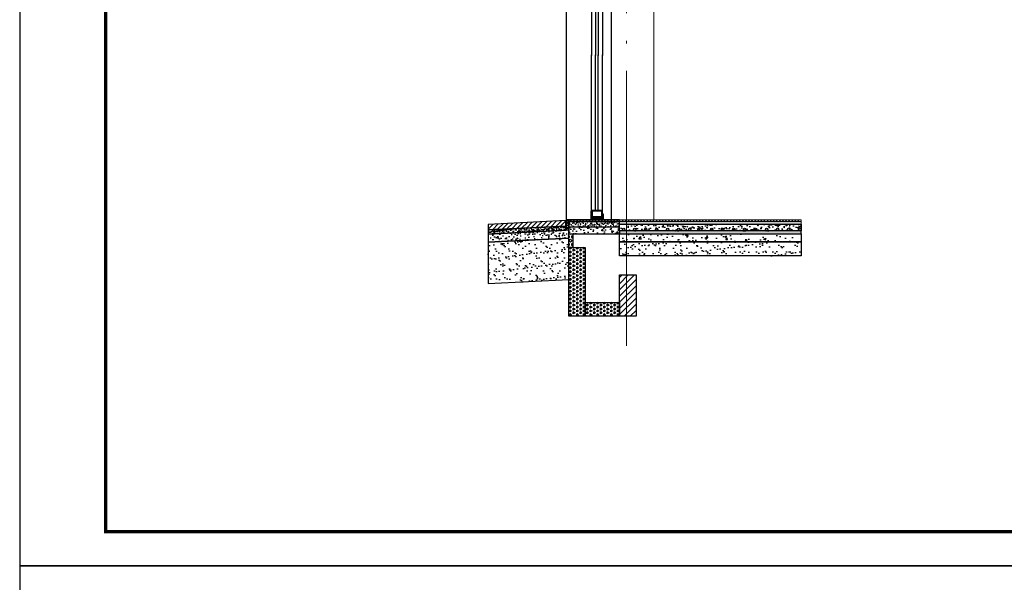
# Model space of a CAD drawing. Extents: x 447288 to 563800, y -194684 to 241749.
# Tile 47 of 91: x 462373 to 469539, y -135402 to -131310. Entities that reach past the tile are written whole.
import ezdxf

# ---------------------------------------------------------------- set-up
doc = ezdxf.new("R2010")
doc.units = 0
doc.header["$LTSCALE"] = 1000
doc.linetypes.add('35$0$DASH', pattern=[0.35, 0.25, -0.1])
doc.linetypes.add('DOTE', pattern=[2.4200000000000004, 2, -0.2, 0.02, -0.2])
doc.layers.get('0').update_dxf_attribs({"lineweight": 20})
for name, color, linetype in [('35$0$A-detl-FINISH', 1, 'Continuous'), ('35$0$A-detl-XH', 8, 'Continuous'), ('35$0$PUB_HATCH', 8, 'Continuous'), ('35$0$保温层', 2, 'Continuous'), ('8$0$PUB_HATCH', 8, 'Continuous'), ('A-ELEV-THIN', 7, 'Continuous'), ('A-ELEV-WIN1', 135, 'Continuous'), ('A-FACE', 7, 'Continuous'), ('A-OVER', 7, 'Continuous'), ('block', 7, 'Continuous'), ('fill', 252, 'Continuous'), ('PUB_HATCH', 8, 'Continuous'), ('PUB_TITLE', 4, 'Continuous'), ('SURFACE', 6, 'Continuous')]:
    doc.layers.add(name, color=color, linetype=linetype)
doc.layers.add('DOTE', color=10, linetype='DOTE', lineweight=9)
doc.layers.add('防水', color=124, linetype='Continuous', lineweight=0)
pattern_1 = [(45, (-706793.9407950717, 457313.5379345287), (-8.980256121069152, 8.980256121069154), []), (135, (-706793.9407950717, 457313.5379345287), (-8.980256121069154, -8.980256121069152), [])]
pattern_2 = [(150, (-430454.2315286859, -170104.7999245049), (-24.74667295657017, -14.28749487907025), [14.2875, -14.2875]), (210, (-430454.2315286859, -170104.7999245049), (-2.9565701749e-06, -28.57499487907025), [14.2875, -14.2875]), (90, (-430466.6048786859, -170111.9436745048), (-24.74667, 14.2875), [14.2875, -14.2875])]

# ---------------------------------------------------------------- blocks, each defined once
blk = doc.blocks.new('A$C5B8A4F07')
at = {"layer": 'A-OVER'}
for p, q in [((3.500000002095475, -3.000000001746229), (3.500000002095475, -17.0000000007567)), ((10.50000000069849, -17.0000000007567), (10.50000000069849, -3.000000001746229)), ((17.50000000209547, -3.000000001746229), (17.50000000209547, -17.0000000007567)), ((24.50000000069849, -17.0000000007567), (24.50000000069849, -3.000000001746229)), ((31.50000000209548, -3.000000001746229), (31.50000000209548, -17.0000000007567)), ((38.50000000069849, -17.0000000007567), (38.50000000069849, -3.000000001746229)), ((45.50000000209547, -3.000000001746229), (45.50000000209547, -17.0000000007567)), ((52.50000000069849, -17.0000000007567), (52.50000000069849, -3.000000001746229)), ((59.50000000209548, -3.000000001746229), (59.50000000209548, -17.0000000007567)), ((66.50000000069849, -17.0000000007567), (66.50000000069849, -3.000000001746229)), ((73.50000000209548, -3.000000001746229), (73.50000000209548, -17.0000000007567))]:
    blk.add_line(p, q, dxfattribs=at)
for centre, major_axis, ratio, start_param, end_param in [((77.00000000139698, -3.000000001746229), (-3.499999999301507, 3.464245e-10), 0.8571428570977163, 3.682692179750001, 6.28318530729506), ((3.0267984e-09, -17.0000000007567), (-3.499999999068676, 5.55234e-11), 0.8571428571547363, 1.570796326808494, 3.1415926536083), ((7.000000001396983, -3.000000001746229), (-3.499999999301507, 3.464245e-10), 0.8571428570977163, 3.141592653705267, 6.28318530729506), ((14, -17.0000000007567), (3.499999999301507, 3.671023e-10), 0.8571428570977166, 3.141592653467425, 4.712388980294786), ((14.0000000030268, -17.0000000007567), (-3.499999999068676, 5.55234e-11), 0.8571428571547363, 1.570796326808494, 3.1415926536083), ((21.00000000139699, -3.000000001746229), (-3.499999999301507, 3.464245e-10), 0.8571428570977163, 3.141592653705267, 6.28318530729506), ((28, -17.0000000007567), (3.499999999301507, 3.671023e-10), 0.8571428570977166, 3.141592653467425, 4.712388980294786), ((28.0000000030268, -17.0000000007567), (-3.499999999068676, 5.55234e-11), 0.8571428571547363, 1.570796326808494, 3.1415926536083), ((35.00000000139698, -3.000000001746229), (-3.499999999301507, 3.464245e-10), 0.8571428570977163, 3.141592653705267, 6.28318530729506), ((42, -17.0000000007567), (3.499999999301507, 3.671023e-10), 0.8571428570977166, 3.141592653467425, 4.712388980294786), ((42.00000000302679, -17.0000000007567), (-3.499999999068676, 5.55234e-11), 0.8571428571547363, 1.570796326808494, 3.1415926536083), ((49.00000000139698, -3.000000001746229), (-3.499999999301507, 3.464245e-10), 0.8571428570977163, 3.141592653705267, 6.28318530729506), ((56, -17.0000000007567), (3.499999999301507, 3.671023e-10), 0.8571428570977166, 3.141592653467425, 4.712388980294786), ((56.0000000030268, -17.0000000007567), (-3.499999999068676, 5.55234e-11), 0.8571428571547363, 1.570796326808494, 3.1415926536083), ((63.00000000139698, -3.000000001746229), (-3.499999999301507, 3.464245e-10), 0.8571428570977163, 3.141592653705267, 6.28318530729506), ((70, -17.0000000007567), (3.499999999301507, 3.671023e-10), 0.8571428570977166, 3.141592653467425, 4.712388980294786), ((70.0000000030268, -17.0000000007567), (-3.499999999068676, 5.55234e-11), 0.8571428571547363, 1.570796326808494, 3.1415926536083)]:
    blk.add_ellipse(centre, major_axis=major_axis, ratio=ratio, start_param=start_param, end_param=end_param, dxfattribs=at)
blk = doc.blocks.new('A$C768061CF')
at = {"layer": '防水'}
h = blk.add_hatch(color=256, dxfattribs=at)
edge = h.paths.add_edge_path()
edge.add_line((5, 1.55705493e-08), (5, 70.00000001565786))
edge.add_arc((-4.692196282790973, 70.38075277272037), 9.699672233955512, 298.93047216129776, 357.75032269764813, ccw=False)
edge.add_line((0, 61.89152810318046), (0, 1.55705493e-08))
edge.add_line((0, 1.55705493e-08), (5, 1.55705493e-08))
h = blk.add_hatch(color=256, dxfattribs=at)
edge = h.paths.add_edge_path()
edge.add_line((85, 1.55705493e-08), (85, 49.44352616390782))
edge.add_arc((94.69219628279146, 49.82427892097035), 9.699672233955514, 182.2496773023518, 241.0695278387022)
edge.add_line((90, 41.33505425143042), (90, 1.55705493e-08))
edge.add_line((90, 1.55705493e-08), (85, 1.55705493e-08))
at = {"layer": 'A-ELEV-WIN1'}
for points in [[(5, 20.00000000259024), (85, 20.00000000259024), (85, 70.00000000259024), (5, 70.00000000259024)], [(5, 20.00000000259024), (85, 20.00000000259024), (85, 70.00000000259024), (5, 70.00000000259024)], [(10, 25.00000000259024), (80, 25.00000000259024), (80, 65.00000000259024), (10, 65.00000000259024)]]:
    blk.add_lwpolyline(points, close=True, dxfattribs=at)
at = {"layer": 'A-OVER'}
for points in [[(5, 1.55705493e-08), (5, 70.00000001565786, -0.262437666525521), (0, 61.89152810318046), (0, 1.55705493e-08)], [(85, 1.55705493e-08), (85, 49.44352616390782, 0.262437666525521), (90, 41.33505425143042), (90, 1.55705493e-08)]]:
    blk.add_lwpolyline(points, format="xyb", close=True, dxfattribs=at)
at = {"layer": 'PUB_HATCH'}
blk.add_line((85, 20.00000001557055), (85, 1.55705493e-08), dxfattribs=at)
at = {"layer": 'A-OVER'}
blk.add_blockref('A$C5B8A4F07', (4.999999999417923, 19.99999999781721), dxfattribs=at)
blk = doc.blocks.new('*U231')
blk.add_lwpolyline([(-45.00000000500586, 0), (45.00000000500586, 0)])
at = {"layer": 'A-ELEV-WIN1'}
for p, q in [((-39.99999999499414, 70.0000000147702), (-40.00000006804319, 1201.500054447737)), ((-9.999999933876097, 70.00000001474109), (-10.00000003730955, 1201.500054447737)), ((10.0000000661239, 70.00000001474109), (9.999999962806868, 1201.500054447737)), ((40.00000000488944, 70.0000000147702), (39.99999993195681, 1201.500054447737))]:
    blk.add_line(p, q, dxfattribs=at)
at = {"layer": 'A-OVER'}
blk.add_blockref('A$C768061CF', (-44.99999999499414, 1.2179953e-08), dxfattribs=at)
blk = doc.blocks.new('sdfadfw')
at = {"layer": 'PUB_HATCH'}
h = blk.add_hatch(dxfattribs=at)
h.set_pattern_fill('ANSI31', color=256, scale=15, style=0)
h.set_pattern_definition([(45, (-650734.770677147, -105143.7893087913), (-16.83798022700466, 16.83798022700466), [])])
h.paths.add_polyline_path([(1194.996879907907, 415.8212990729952), (1194.996879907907, 455.8712678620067), (629.1977963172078, 427.5813136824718), (629.1977963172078, 387.5313448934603)])
h = blk.add_hatch(dxfattribs=at)
h.set_pattern_fill('ANSI37', color=256, scale=8)
h.set_pattern_definition(pattern_1)
h.paths.add_polyline_path([(1194.996879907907, 455.8712678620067), (1214.996879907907, 457.5379345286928), (1214.996879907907, 397.5379345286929), (1194.996879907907, 395.8712678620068)])
h = blk.add_hatch(dxfattribs=at)
h.set_pattern_fill('ANSI37', color=256, scale=8)
h.set_pattern_definition(pattern_1)
h.paths.add_polyline_path([(1194.996879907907, 455.8712678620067), (1214.996879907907, 457.5379345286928), (1214.996879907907, 386.7838224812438), (1194.996879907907, 385.783822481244)])
h = blk.add_hatch(dxfattribs=at)
h.set_pattern_fill('AR-SAND', color=256, scale=10, style=0)
h.set_pattern_definition([(37.5, (-650734.770677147, -105143.7893087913), (-0.8000156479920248, 24.47066186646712), [0, -19.304, 0, -21.59, 0, -20.6375]), (7.499999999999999, (-650734.770677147, -105143.7893087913), (22.47616415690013, 35.84125502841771), [0, -10.414, 0, -17.399, 0, -6.667499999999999]), (327.5, (-650750.3916771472, -105143.7893087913), (39.5496185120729, 0.071859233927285), [0, -6.349999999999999, 0, -22.86, 0, -29.845]), (317.5, (-650750.3916771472, -105143.7893087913), (38.17782262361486, 11.14646616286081), [0, -3.174999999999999, 0, -14.986, 0, -17.145])])
h.paths.add_polyline_path([(1194.996879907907, 385.783822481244), (1194.996879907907, 395.8712678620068), (1194.996879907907, 415.8212990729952), (629.1977963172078, 387.5313448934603), (629.1977963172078, 357.4938683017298)])
h = blk.add_hatch(dxfattribs=at)
h.set_pattern_fill('混凝土', color=256, scale=10, style=0)
h.set_pattern_definition([(50, (-650734.770677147, -105143.7893087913), (71.72601826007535, -6.27521349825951), [7.5, -82.5]), (355, (-650734.770677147, -105143.7893087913), (-13.8751333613, 75.21921337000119), [6, -66]), (100.4514, (-650728.7935091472, -105144.3122427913), (57.85093817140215, 68.94395420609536), [6.374019, -70.1142112]), (46.1842, (-650734.770677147, -105123.7893087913), (106.7241048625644, -16.5519014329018), [11.25, -123.75]), (96.6356, (-650725.8770026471, -105125.1686394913), (93.46627055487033, 97.41178709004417), [9.561028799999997, -105.1713]), (351.1842000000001, (-650734.770677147, -105123.7893087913), (93.46619451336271, 97.41186009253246), [9, -99]), (21, (-650724.7706771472, -105128.7893087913), (59.69070521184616, -40.26188906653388), [7.5, -82.5]), (326, (-650724.7706771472, -105128.7893087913), (24.33153319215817, 72.5150045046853), [6, -66]), (71.4514, (-650719.7964538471, -105132.1444693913), (84.02226285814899, 32.25304967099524), [6.374019, -70.1142112]), (37.5, (-650734.770677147, -105143.7893087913), (1.215985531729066, 33.28938538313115), [0, -65.19999999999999, 0, -67, 0, -66.25]), (7.499999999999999, (-650734.770677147, -105143.7893087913), (26.30695374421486, 39.44117118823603), [0, -38.2, 0, -63.7, 0, -25.25]), (327.5, (-650757.0706771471, -105143.7893087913), (53.3822436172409, -2.255487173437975), [0, -25, 0, -78, 0, -103.5]), (317.5, (-650767.0706771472, -105143.7893087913), (58.31861693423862, 10.01049823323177), [0, -32.5, 0, -51.79999999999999, 0, -73.5])])
h.paths.add_polyline_path([(1214.996879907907, 326.7088692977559), (1214.996879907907, 386.7838224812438), (629.1977963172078, 357.4938683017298), (629.1977963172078, 297.4189151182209)])
h = blk.add_hatch(dxfattribs=at)
h.set_pattern_fill('AR-SAND', color=256, scale=30)
h.set_pattern_definition([(37.5, (-650734.770677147, -105143.7893087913), (-2.400046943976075, 73.41198559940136), [0, -57.91199999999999, 0, -64.77000000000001, 0, -61.91250000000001]), (7.499999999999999, (-650734.770677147, -105143.7893087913), (67.42849247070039, 107.5237650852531), [0, -31.242, 0, -52.197, 0, -20.0025]), (327.5, (-650781.6336771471, -105143.7893087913), (118.6488555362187, 0.215577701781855), [0, -19.05, 0, -68.58, 0, -89.53500000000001]), (317.5, (-650781.6336771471, -105143.7893087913), (114.5334678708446, 33.43939848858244), [0, -9.525, 0, -44.958, 0, -51.43499999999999])])
h.paths.add_polyline_path([(1214.996879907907, 326.7088692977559), (629.1977963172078, 297.4189151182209), (629.1977963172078, -2.955850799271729), (1214.996879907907, 26.33410338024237)])
at = {"layer": 'A-FACE', "color": 2}
blk.add_lwpolyline([(1194.996879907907, 415.8212990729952), (1194.996879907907, 455.8712678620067), (629.1977963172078, 427.5813136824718), (629.1977963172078, 387.5313448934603)], close=True, dxfattribs=at)
at = {"layer": 'A-OVER'}
for points in [[(1194.996879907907, 455.8712678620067), (1214.996879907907, 457.5379345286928), (1214.996879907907, 397.5379345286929), (1194.996879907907, 395.8712678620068)], [(1194.996879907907, 455.8712678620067), (1214.996879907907, 457.5379345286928), (1214.996879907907, 386.7838224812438), (1194.996879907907, 385.783822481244)], [(1194.996879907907, 385.783822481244), (1194.996879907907, 395.8712678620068), (1194.996879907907, 395.8712678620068), (1194.996879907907, 415.8212990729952), (629.1977963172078, 387.5313448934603), (629.1977963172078, 357.4938683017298)], [(1214.996879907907, 326.7088692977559), (1214.996879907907, 386.7838224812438), (629.1977963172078, 357.4938683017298), (629.1977963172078, 297.4189151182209)], [(1214.996879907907, 326.7088692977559), (629.1977963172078, 297.4189151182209), (629.1977963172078, -2.955850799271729), (1214.996879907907, 26.33410338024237)]]:
    blk.add_lwpolyline(points, close=True, dxfattribs=at)
blk = doc.blocks.new('*U230')
blk.add_lwpolyline([(-45.00000000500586, 0), (45.00000000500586, 0)])
at = {"layer": 'A-ELEV-WIN1'}
for p, q in [((-39.99999999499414, 70.0000000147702), (-40.00000008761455, 1504.65255990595)), ((-9.999999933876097, 70.00000001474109), (-10.0000000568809, 1504.65255990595)), ((10.0000000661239, 70.00000001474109), (9.999999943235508, 1504.65255990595)), ((40.00000000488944, 70.0000000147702), (39.99999991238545, 1504.65255990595))]:
    blk.add_line(p, q, dxfattribs=at)
at = {"layer": 'A-OVER'}
blk.add_blockref('A$C768061CF', (-44.99999999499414, 1.2179953e-08), dxfattribs=at)
blk = doc.blocks.new('*U168')
at = {"layer": '35$0$A-detl-XH', "linetype": 'Continuous'}
h = blk.add_hatch(dxfattribs=at)
h.set_pattern_fill('混凝土', color=256, scale=10, style=0)
h.set_pattern_definition([(50, (-50413.92976868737, -34543.10917597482), (71.72601826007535, -6.27521349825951), [7.5, -82.5]), (355, (-50413.92976868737, -34543.10917597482), (-13.8751333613, 75.21921337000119), [6, -66]), (100.4514, (-50407.95260068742, -34543.63210997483), (57.85093817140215, 68.94395420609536), [6.374019, -70.1142112]), (46.18420000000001, (-50413.92976868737, -34523.10917597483), (106.7241048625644, -16.5519014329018), [11.24999999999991, -123.7499999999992]), (96.6356, (-50405.03609418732, -34524.48850667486), (93.46627055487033, 97.41178709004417), [9.561028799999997, -105.1713]), (351.1842000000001, (-50413.92976868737, -34523.10917597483), (93.46619451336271, 97.41186009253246), [9, -99]), (21, (-50403.92976868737, -34528.10917597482), (59.69070521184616, -40.26188906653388), [7.5, -82.5]), (326, (-50403.92976868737, -34528.10917597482), (24.33153319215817, 72.5150045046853), [6, -66]), (71.4514, (-50398.95554538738, -34531.46433657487), (84.02226285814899, 32.25304967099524), [6.374019, -70.1142112]), (37.5, (-50413.92976868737, -34543.10917597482), (1.215985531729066, 33.28938538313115), [0, -65.19999999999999, 0, -67, 0, -66.25]), (7.499999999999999, (-50413.92976868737, -34543.10917597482), (26.30695374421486, 39.44117118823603), [0, -38.2, 0, -63.7, 0, -25.25]), (327.5, (-50436.22976868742, -34543.10917597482), (53.3822436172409, -2.255487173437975), [0, -25, 0, -78, 0, -103.5]), (317.5, (-50446.22976868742, -34543.10917597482), (58.31861693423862, 10.01049823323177), [0, -32.5, 0, -51.79999999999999, 0, -73.5])])
h.paths.add_polyline_path([(-487.7886558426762, 99.9924670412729), (833.6118146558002, 99.99234911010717), (833.6118146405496, 49.99988189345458), (-487.7886558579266, 49.99999982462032)])
at = {"layer": '35$0$PUB_HATCH'}
h = blk.add_hatch(dxfattribs=at)
h.set_pattern_fill('ANSI31', color=256, scale=10, style=0)
h.set_pattern_definition([(45, (11.64276543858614, 0.0049129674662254), (-11.22532015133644, 11.22532015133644), [])])
h.paths.add_polyline_path([(-487.7886558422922, 129.9923491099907), (833.6118146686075, 129.9923491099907), (833.6118146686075, 119.9923491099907), (-487.7886558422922, 119.9923491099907)])
at = {"layer": '8$0$PUB_HATCH'}
h = blk.add_hatch(dxfattribs=at)
h.set_pattern_fill('HONEY', color=252, scale=5)
h.set_pattern_definition([(0, (833.6118146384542, 0), (11.90625, 6.874074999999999), [7.9375, -15.875]), (120, (833.6118146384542, 0), (-11.90624857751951, 6.874077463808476), [7.937499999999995, -15.87499999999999]), (60, (833.6118146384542, 0), (1.4224804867e-06, 13.74815246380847), [-15.875, 7.9375])])
h.paths.add_polyline_path([(833.6118146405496, 49.99988206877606), (-487.7886558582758, 50), (-487.7886558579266, 30), (833.6118146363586, 29.99988206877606)])
at = {"layer": 'PUB_HATCH', "linetype": 'Continuous'}
h = blk.add_hatch(dxfattribs=at)
h.set_pattern_fill('AR-SAND', color=256, scale=10, style=0)
h.set_pattern_definition([(37.5, (-50413.92976867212, -34533.11670893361), (-0.8000156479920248, 24.47066186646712), [0, -19.304, 0, -21.59, 0, -20.6375]), (7.499999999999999, (-50413.92976867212, -34533.11670893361), (22.47616415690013, 35.84125502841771), [0, -10.414, 0, -17.399, 0, -6.667499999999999]), (327.5, (-50429.55076867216, -34533.11670893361), (39.5496185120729, 0.071859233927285), [0, -6.349999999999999, 0, -22.86, 0, -29.845]), (317.5, (-50429.55076867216, -34533.11670893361), (38.17782262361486, 11.14646616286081), [0, -3.174999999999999, 0, -14.986, 0, -17.145])])
h.paths.add_polyline_path([(833.6118145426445, 99.99234910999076), (833.6118146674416, 119.9923491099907), (-487.7886558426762, 119.9924670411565), (-487.7886557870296, 99.9924670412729)])
blk.add_lwpolyline([(-487.7886558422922, 129.9923491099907), (833.6118146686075, 129.9923491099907), (833.6118146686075, 119.9923491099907), (-487.7886558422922, 119.9923491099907)], close=True)
at = {"linetype": 'Continuous'}
blk.add_lwpolyline([(833.6118145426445, 99.99234910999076), (833.6118146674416, 119.9923491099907), (-487.7886558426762, 119.9924670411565), (-487.7886557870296, 99.9924670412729)], close=True, dxfattribs=at)
at = {"layer": '35$0$A-detl-FINISH', "linetype": 'Continuous'}
blk.add_line((-462.7886555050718, 99.9924670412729), (833.6118146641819, 99.99234910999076), dxfattribs=at)
for centre in [(-457.3738583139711, 62.0011796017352), (-377.3738583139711, 62.0011796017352), (-297.3738583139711, 62.0011796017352), (-217.3738583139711, 62.0011796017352), (-137.3738583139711, 62.0011796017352), (-57.37385831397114, 62.0011796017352), (22.62614168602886, 62.0011796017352), (102.6261416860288, 62.0011796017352), (182.6261416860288, 62.0011796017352), (262.6261416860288, 62.0011796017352), (342.6261416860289, 62.0011796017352), (422.6261416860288, 62.0011796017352), (502.6261416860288, 62.0011796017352), (582.6261416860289, 62.0011796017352), (662.6261416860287, 62.0011796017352), (742.6261416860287, 62.0011796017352)]:
    blk.add_circle(centre, 8, dxfattribs=at)
at = {"layer": '35$0$保温层'}
blk.add_lwpolyline([(833.6118146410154, 51.99988206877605), (833.6118145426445, 99.99234910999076)], dxfattribs=at)
at = {"layer": 'A-ELEV-THIN'}
blk.add_lwpolyline([(-487.7886558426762, 99.9924670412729), (833.6118146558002, 99.99234911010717), (833.6118146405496, 49.99988189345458), (-487.7886558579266, 49.99999982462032)], close=True, dxfattribs=at)
at = {"layer": 'SURFACE', "color": 2}
blk.add_lwpolyline([(833.6118146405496, 49.99988206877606), (-487.7886558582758, 50), (-487.7886558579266, 30), (833.6118146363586, 29.99988206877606)], close=True, dxfattribs=at)
at = {"layer": '防水', "linetype": '35$0$DASH', "ltscale": 0.15, "const_width": 0.8}
blk.add_lwpolyline([(-487.7886558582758, 49.99999999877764), (833.6118146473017, 49.99988189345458)], dxfattribs=at)
blk = doc.blocks.new('*U167')
at = {"layer": 'PUB_HATCH'}
h = blk.add_hatch(dxfattribs=at)
h.set_pattern_fill('HEX', color=256, scale=10, angle=-90.00000000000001, style=0)
h.set_pattern_definition([(270, (94282.5402454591, 753541.273488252), (16.49778, -3e-15), [9.525, -19.05]), (29.99999999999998, (94282.5402454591, 753541.273488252), (-8.248889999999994, 14.28749658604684), [9.524999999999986, -19.04999999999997]), (330, (94282.5402454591, 753531.7484882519), (8.248890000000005, 14.28749658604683), [9.524999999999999, -19.05])])
h.paths.add_polyline_path([(0, 0), (-2.91038e-11, 100.0000000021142), (30.00000275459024, 100.0000000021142), (30.00000275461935, 0)])
at = {"layer": 'SURFACE'}
blk.add_lwpolyline([(0, 0), (-2.91038e-11, 100.0000000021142), (30.00000275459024, 100.0000000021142), (30.00000275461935, 0)], close=True, dxfattribs=at)

msp = doc.modelspace()

# ---------------------------------------------------------------- hatches: boundary and pattern name
at = {"layer": '35$0$PUB_HATCH'}
h = msp.add_hatch(dxfattribs=at)
h.set_pattern_fill('ANSI31', color=256, scale=10, style=0)
h.set_pattern_definition([(45, (466868.4638206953, -132896.5041599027), (-11.22532015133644, 11.22532015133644), [])])
h.paths.add_polyline_path([(466369.0323994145, -132766.5167237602), (466739.0388545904, -132766.5167233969), (466739.0388545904, -132776.5167233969), (466369.0323994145, -132776.5167237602)])
at = {"layer": 'fill'}
h = msp.add_hatch(dxfattribs=at)
h.set_pattern_fill('TRIANG', color=256, scale=10, angle=90, style=0)
h.set_pattern_definition(pattern_2)
h.paths.add_polyline_path([(466369.0355074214, -132966.5167214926), (466489.0355074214, -132966.5167214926), (466489.0355074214, -133466.5166690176), (466369.0355074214, -133466.5166690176)])
h = msp.add_hatch(dxfattribs=at)
h.set_pattern_fill('TRIANG', color=256, scale=10, angle=90, style=0)
h.set_pattern_definition(pattern_2)
h.paths.add_polyline_path([(466489.0355075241, -133366.5166690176), (466739.0386176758, -133366.5166690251), (466739.0386176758, -133466.5166690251), (466489.0355075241, -133466.5166690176)])
at = {"layer": 'PUB_HATCH', "linetype": 'Continuous'}
h = msp.add_hatch(dxfattribs=at)
h.set_pattern_fill('AR-SAND', color=256, scale=10, style=0)
h.set_pattern_definition([(37.5, (-34343.15624304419, 25051.16307505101), (-0.8000156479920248, 24.47066186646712), [0, -19.304, 0, -21.59, 0, -20.6375]), (7.499999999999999, (-34343.15624304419, 25051.16307505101), (22.47616415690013, 35.84125502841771), [0, -10.414, 0, -17.399, 0, -6.667499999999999]), (327.5, (-34358.77724304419, 25051.16307505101), (39.5496185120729, 0.071859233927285), [0, -6.349999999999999, 0, -22.86, 0, -29.845]), (317.5, (-34358.77724304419, 25051.16307505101), (38.17782262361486, 11.14646616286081), [0, -3.174999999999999, 0, -14.986, 0, -17.145])])
h.paths.add_polyline_path([(466369.0323994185, -132776.5167236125), (466739.0388545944, -132776.5167232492), (466739.0357727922, -132816.516723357), (466369.0293176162, -132816.5167237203)])
at = {"layer": 'PUB_HATCH'}
h = msp.add_hatch(dxfattribs=at)
h.set_pattern_fill('混凝土', color=256, scale=9.999999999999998)
h.set_pattern_definition([(50, (-176451.1383463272, -81361.5982675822), (71.72601826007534, -6.27521349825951), [7.499999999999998, -82.49999999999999]), (355, (-176451.1383463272, -81361.5982675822), (-13.8751333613, 75.21921337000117), [5.999999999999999, -65.99999999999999]), (100.4514, (-176445.1611783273, -81362.12120158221), (57.85093817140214, 68.94395420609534), [6.374018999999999, -70.11421119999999]), (46.1842, (-176451.1383463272, -81341.59826758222), (106.7241048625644, -16.5519014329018), [11.25, -123.75]), (96.6356, (-176442.2446718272, -81342.97759828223), (93.4662705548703, 97.41178709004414), [9.561028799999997, -105.1712999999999]), (351.1842000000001, (-176451.1383463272, -81341.59826758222), (93.46619451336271, 97.41186009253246), [8.999999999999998, -98.99999999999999]), (21, (-176441.1383463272, -81346.5982675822), (59.69070521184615, -40.26188906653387), [7.499999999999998, -82.49999999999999]), (326, (-176441.1383463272, -81346.5982675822), (24.33153319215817, 72.5150045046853), [5.999999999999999, -65.99999999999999]), (71.4514, (-176436.1641230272, -81349.95342818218), (84.02226285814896, 32.25304967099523), [6.374018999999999, -70.11421119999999]), (37.5, (-176451.1383463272, -81361.5982675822), (1.215985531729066, 33.28938538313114), [0, -65.19999999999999, 0, -66.99999999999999, 0, -66.24999999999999]), (7.499999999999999, (-176451.1383463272, -81361.5982675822), (26.30695374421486, 39.44117118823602), [0, -38.19999999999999, 0, -63.69999999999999, 0, -25.24999999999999]), (327.5, (-176473.4383463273, -81361.5982675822), (53.38224361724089, -2.255487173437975), [0, -25, 0, -77.99999999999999, 0, -103.4999999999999]), (317.5, (-176483.4383463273, -81361.5982675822), (58.31861693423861, 10.01049823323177), [0, -32.5, 0, -51.79999999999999, 0, -73.49999999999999])])
h.paths.add_polyline_path([(466369.0323993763, -132866.5166693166), (466739.0388545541, -132866.5166690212), (466739.0388545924, -132816.5167234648), (466369.0323994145, -132816.5167237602)])
h = msp.add_hatch(dxfattribs=at)
h.set_pattern_fill('混凝土', color=256, scale=20)
h.set_pattern_definition([(50, (-237509.964490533, 324109.4832763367), (143.4520365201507, -12.55042699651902), [15, -165]), (355, (-237509.964490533, 324109.4832763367), (-27.7502667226, 150.4384267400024), [12, -132]), (100.4514, (-237498.0101545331, 324108.4374083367), (115.7018763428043, 137.8879084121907), [12.748038, -140.2284224]), (46.18420000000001, (-237509.964490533, 324149.4832763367), (213.4482097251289, -33.10380286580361), [22.4999999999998, -247.4999999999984]), (96.6356, (-237492.1771415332, 324146.7246149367), (186.9325411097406, 194.8235741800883), [19.1220576, -210.3426]), (351.1842000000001, (-237509.964490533, 324149.4832763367), (186.9323890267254, 194.8237201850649), [18, -198]), (21, (-237489.964490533, 324139.4832763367), (119.3814104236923, -80.52377813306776), [15, -165]), (326, (-237489.964490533, 324139.4832763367), (48.66306638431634, 145.0300090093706), [12, -132]), (71.4514, (-237480.016043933, 324132.7729551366), (168.0445257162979, 64.50609934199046), [12.748038, -140.2284224]), (37.5, (-237509.964490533, 324109.4832763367), (2.431971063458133, 66.5787707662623), [0, -130.4, 0, -134, 0, -132.5]), (7.499999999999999, (-237509.964490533, 324109.4832763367), (52.61390748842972, 78.88234237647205), [0, -76.39999999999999, 0, -127.4, 0, -50.5]), (327.5, (-237554.5644905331, 324109.4832763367), (106.7644872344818, -4.510974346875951), [0, -50, 0, -156, 0, -207]), (317.5, (-237574.5644905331, 324109.4832763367), (116.6372338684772, 20.02099646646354), [0, -65, 0, -103.6, 0, -147])])
h.paths.add_polyline_path([(466739.0386177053, -132866.5167181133), (468060.4393252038, -132866.5167223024), (468060.4393250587, -132926.5167223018), (466739.0386175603, -132926.5167181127)])
h = msp.add_hatch(dxfattribs=at)
h.set_pattern_fill('AR-SAND', color=256, scale=30)
h.set_pattern_definition([(37.5, (-2979428.963739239, -2145781.588700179), (-2.400046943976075, 73.41198559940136), [0, -57.91199999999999, 0, -64.77000000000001, 0, -61.91250000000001]), (7.499999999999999, (-2979428.963739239, -2145781.588700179), (67.42849247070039, 107.5237650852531), [0, -31.242, 0, -52.197, 0, -20.0025]), (327.5, (-2979475.826739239, -2145781.588700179), (118.6488555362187, 0.215577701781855), [0, -19.05, 0, -68.58, 0, -89.53500000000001]), (317.5, (-2979475.826739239, -2145781.588700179), (114.5334678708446, 33.43939848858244), [0, -9.525, 0, -44.958, 0, -51.43499999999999])])
h.paths.add_polyline_path([(466739.0386175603, -132926.5167181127), (468060.4393250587, -132926.5167223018), (468060.4393250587, -133026.5167201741), (466739.0386175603, -133026.516715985)])
h = msp.add_hatch(dxfattribs=at)
h.set_pattern_fill('ANSI31', color=256, scale=19.99999999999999)
h.set_pattern_definition([(44.99999999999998, (-63936.09716749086, -202095.5545116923), (-22.45064030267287, 22.45064030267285), [])])
h.paths.add_polyline_path([(466739.0386176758, -133466.5166690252), (466859.0386176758, -133466.5166690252), (466859.0386176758, -133166.5166690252), (466739.0386176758, -133166.5166690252)])

# ---------------------------------------------------------------- linework, layer by layer
at = {"color": 0}
msp.add_line((466989.0262300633, -132766.5167734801), (466989.026248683, -129306.5167923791), dxfattribs=at)
at = {"layer": 'A-ELEV-THIN'}
msp.add_lwpolyline([(466354.0846015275, -132766.5167756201), (466354.0293525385, -130411.516779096)], dxfattribs=at)
for points, elevation in [([(466739.0386175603, -132926.5167181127), (468060.4393250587, -132926.5167223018), (468060.4393250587, -133026.5167201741), (466739.0386175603, -133026.516715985)], -1000), ([(466859.0386176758, -133466.5166690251), (466739.0386176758, -133466.5166690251), (466739.0386176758, -133166.5166690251), (466859.0386176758, -133166.5166690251)], -500), ([(466489.0355075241, -133366.5166690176), (466739.0386176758, -133366.5166690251), (466739.0386176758, -133466.5166690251), (466489.0355075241, -133466.5166690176)], -500)]:
    msp.add_lwpolyline(points, close=True, dxfattribs=dict(at, elevation=elevation))
at = {"layer": 'A-OVER', "elevation": -1000}
msp.add_lwpolyline([(466679.0293565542, -130084.9489991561), (466679.0293557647, -132766.5168267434)], dxfattribs=at)
at = {"layer": 'A-OVER'}
for points in [[(466369.0262357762, -132766.5167236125), (466739.0388545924, -132766.5167234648)], [(466369.0262357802, -132776.5167236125), (466739.0388545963, -132776.5167234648)], [(466369.0262357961, -132816.5167236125), (466739.0388546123, -132816.5167234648)]]:
    msp.add_lwpolyline(points, dxfattribs=at)
at = {"layer": 'block', "ltscale": 0.3, "elevation": -1000}
msp.add_lwpolyline([(466369.0323993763, -132866.5166693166), (466739.0388545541, -132866.5166690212), (466739.0388545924, -132766.5167234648), (466369.0323994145, -132766.5167237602)], close=True, dxfattribs=at)
at = {"layer": 'DOTE'}
msp.add_line((466789.0262457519, -133682.5899902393), (466789.0262457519, -127366.5167569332), dxfattribs=at)
at = {"layer": 'PUB_TITLE'}
for points in [[(462373.1543495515, -135283.7049119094), (483398.1543495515, -135283.7049119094), (483398.1543495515, -120433.7049119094), (462373.1543495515, -120433.7049119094)], [(462373.1543495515, -150133.7049119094), (483398.1543495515, -150133.7049119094), (483398.1543495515, -135283.7049119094), (462373.1543495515, -135283.7049119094)]]:
    msp.add_lwpolyline(points, close=True, dxfattribs=at)
at = {"layer": 'PUB_TITLE', "const_width": 25}
msp.add_lwpolyline([(462998.1543495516, -135033.7049119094), (483148.1543495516, -135033.7049119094), (483148.1543495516, -120683.7049119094), (462998.1543495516, -120683.7049119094)], close=True, dxfattribs=at)
at = {"layer": 'SURFACE'}
msp.add_lwpolyline([(466644.0293512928, -132766.5167790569), (466354.0258640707, -132766.5080313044)], dxfattribs=at)
for points, elevation in [([(466739.0386177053, -132866.5167181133), (468060.4393252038, -132866.5167223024), (468060.4393250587, -132926.5167223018), (466739.0386175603, -132926.5167181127)], -1000), ([(466369.0355074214, -132966.5167214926), (466489.0355074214, -132966.5167214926), (466489.0355074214, -133466.5166690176), (466369.0355074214, -133466.5166690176)], -500)]:
    msp.add_lwpolyline(points, close=True, dxfattribs=dict(at, elevation=elevation))
at = {"layer": '防水', "linetype": '35$0$DASH', "ltscale": 0.15, "const_width": 1.5, "elevation": -500}
msp.add_lwpolyline([(466739.0388545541, -132866.5166690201), (468060.4393252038, -132866.5167223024)], dxfattribs=at)

# ---------------------------------------------------------------- block references
for name, p in [('*U168', (467226.8275103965, -132896.5091695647, -500)), ('*U167', (466369.0355046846, -132966.516721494, -500))]:
    msp.add_blockref(name, p)
at = {"layer": 'A-OVER', "xscale": -1, "rotation": 180}
msp.add_blockref('*U230', (466574.0293568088, -130066.5168015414), dxfattribs=at)
at = {"layer": 'A-OVER'}
for name, p in [('*U231', (466574.0293519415, -132766.5167758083)), ('sdfadfw', (465154.0293559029, -133226.5167687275, -1500))]:
    msp.add_blockref(name, p, dxfattribs=at)

doc.saveas('drawing.dxf')
